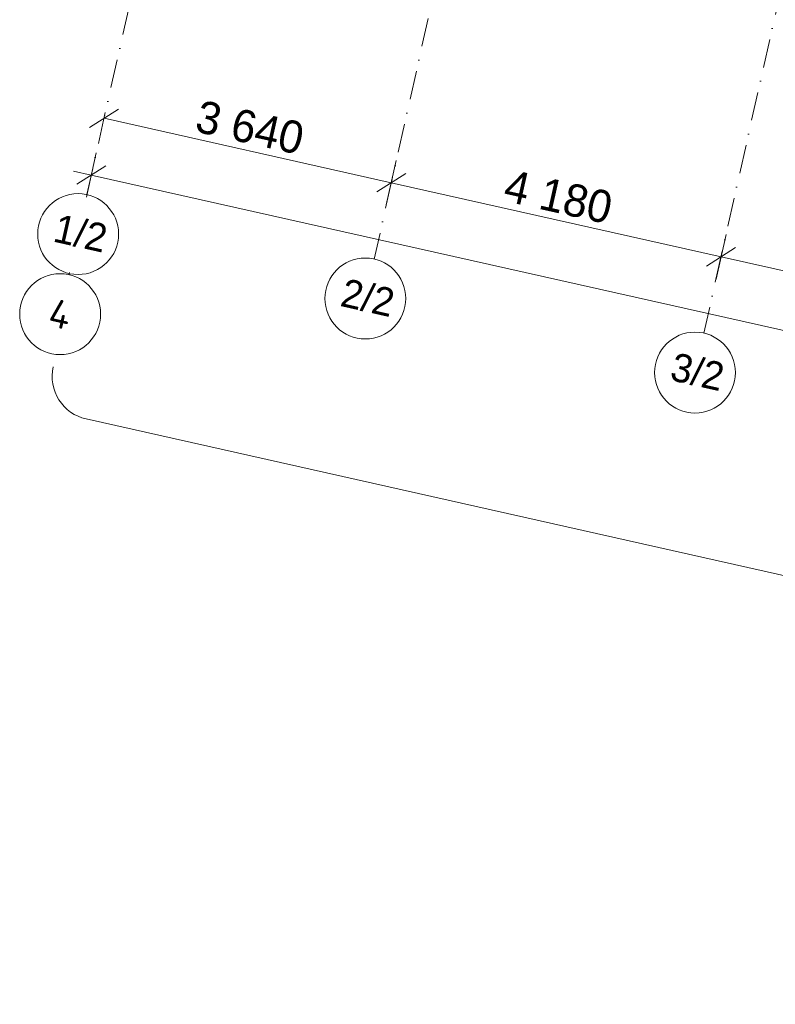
# Model space of a CAD drawing. Header units: millimetres. Extents: x -7218036 to -6881410, y 6117771 to 6219607.
# Tile 2 of 84: x -7188145 to -7178800, y 6120275 to 6132448. Entities that reach past the tile are written whole.
import ezdxf
from ezdxf.enums import TextEntityAlignment as Align

# ---------------------------------------------------------------- set-up
doc = ezdxf.new("R2010")
doc.units = ezdxf.units.MM
doc.header["$MEASUREMENT"] = 0
doc.linetypes.add('Штрихпунктирная', pattern=[670.277762, 352.777767, -176.388884, 0, -141.111112])
for name, color, linetype, lineweight in [('0_Ном._пера__120', 7, 'Continuous', 0), ('АР-Чертеж-Оси габаритные.АР_Ном._пера__120', 7, 'Continuous', 0), ('АР-Чертеж-Оси_Осевые размеры.АР_Ном._пера__1', 7, 'Continuous', 0), ('АР-Чертеж-Оси_Осевые размеры.АР_Ном._пера__120', 7, 'Continuous', 0)]:
    doc.layers.add(name, color=color, linetype=linetype, lineweight=lineweight)
doc.layers.add('АР-Чертеж-Оси габаритные.АР', color=7, linetype='Continuous')
doc.layers.add('АР-Чертеж-Оси_Осевые размеры.АР', color=7, linetype='Continuous')
doc.styles.add('РЎР“Р•РќР•Р\xa0Р\x98Р\xa0_РЎРўР\x98Р›Р¬_3', font='GOTHIC.TTF')
doc.styles.add('РЎР“Р•РќР•Р\xa0Р\x98Р\xa0_РЎРўР\x98Р›Р¬_4', font='isocpeur.ttf')
doc.dimstyles.new('СГЕНЕРИР_СТИЛЬ__3', dxfattribs={"dimtxt": 400, "dimasz": 285, "dimexe": 0.18, "dimexo": 0.0625, "dimgap": 0, "dimtad": 1, "dimdec": 0, "dimzin": 0, "dimdsep": 46, "dimtxsty": 'РЎР“Р•РќР•Р\xa0Р\x98Р\xa0_РЎРўР\x98Р›Р¬_3', "dimblk": 'ARROWHEAD_6', "dimblk1": 'ARROWHEAD_6', "dimblk2": 'ARROWHEAD_6', "dimcen": 0.09, "dimse1": 1, "dimse2": 1, "dimclrd": 7, "dimclre": 7, "dimclrt": 7, "dimazin": 0, "dimtfac": 1, "dimtdec": 4, "dimtmove": 0, "dimatfit": 3, "dimfxl": 1, "dimtolj": 1, "dimtzin": 0, "dimarcsym": 0})
doc.dimstyles.new('СГЕНЕРИР_СТИЛЬ__4', dxfattribs={"dimtxt": 400, "dimasz": 285, "dimexe": 0.18, "dimexo": 0.0625, "dimgap": 0, "dimtad": 1, "dimdec": 0, "dimzin": 0, "dimdsep": 46, "dimtxsty": 'РЎР“Р•РќР•Р\xa0Р\x98Р\xa0_РЎРўР\x98Р›Р¬_3', "dimblk": 'ARROWHEAD_6', "dimblk1": 'ARROWHEAD_6', "dimblk2": 'ARROWHEAD_6', "dimcen": 0.09, "dimse1": 1, "dimse2": 1, "dimclrd": 7, "dimclre": 7, "dimclrt": 7, "dimazin": 0, "dimtfac": 1, "dimtdec": 4, "dimtmove": 2, "dimatfit": 3, "dimfxl": 1, "dimtolj": 1, "dimtzin": 0, "dimarcsym": 0})

# ---------------------------------------------------------------- blocks, each defined once
blk = doc.blocks.new('Стандартный Маркер Сетки[6]_1', base_point=(-7182312, 6152552))
at = {"layer": 'АР-Чертеж-Оси_Осевые размеры.АР_Ном._пера__120', "color": 7, "linetype": 'Штрихпунктирная', "lineweight": 0}
for p, q in [((-7182531, 6151576), (-7187094, 6131262)), ((-7187094, 6131262), (-7187313, 6130286))]:
    blk.add_line(p, q, dxfattribs=at)
at = {"layer": 'АР-Чертеж-Оси_Осевые размеры.АР_Ном._пера__120', "color": 7, "linetype": 'Continuous', "lineweight": 0}
blk.add_circle((-7187422, 6129798), 500, dxfattribs=at)
at = {"layer": 'АР-Чертеж-Оси_Осевые размеры.АР_Ном._пера__120', "color": 7, "linetype": 'Штрихпунктирная', "lineweight": 0}
blk.add_point((-7187094, 6131262), dxfattribs=at)
blk.add_point((-7187094, 6131262), dxfattribs=at)
at = {"layer": 'АР-Чертеж-Оси_Осевые размеры.АР_Ном._пера__120', "color": 7, "lineweight": 0, "style": 'РЎР“Р•РќР•Р\xa0Р\x98Р\xa0_РЎРўР\x98Р›Р¬_3'}
blk.add_attdef('AC_MarkerText_1', text='', height=350, rotation=347.3417, dxfattribs=at).set_placement((-7187353, 6129979), align=Align.TOP_CENTER)
blk = doc.blocks.new('Стандартный Маркер Сетки[9]_1', base_point=(-7174682, 6150838))
at = {"layer": 'АР-Чертеж-Оси_Осевые размеры.АР_Ном._пера__120', "color": 7, "linetype": 'Штрихпунктирная', "lineweight": 0}
for p, q in [((-7174901, 6149863), (-7179464, 6129548)), ((-7179464, 6129548), (-7179683, 6128573))]:
    blk.add_line(p, q, dxfattribs=at)
at = {"layer": 'АР-Чертеж-Оси_Осевые размеры.АР_Ном._пера__120', "color": 7, "linetype": 'Continuous', "lineweight": 0}
blk.add_circle((-7179793, 6128085), 500, dxfattribs=at)
at = {"layer": 'АР-Чертеж-Оси_Осевые размеры.АР_Ном._пера__120', "color": 7, "linetype": 'Штрихпунктирная', "lineweight": 0}
blk.add_point((-7179464, 6129548), dxfattribs=at)
blk.add_point((-7179464, 6129548), dxfattribs=at)
at = {"layer": 'АР-Чертеж-Оси_Осевые размеры.АР_Ном._пера__120', "color": 7, "lineweight": 0, "style": 'РЎР“Р•РќР•Р\xa0Р\x98Р\xa0_РЎРўР\x98Р›Р¬_3'}
blk.add_attdef('AC_MarkerText_1', text='', height=350, rotation=347.3417, dxfattribs=at).set_placement((-7179723, 6128266), align=Align.TOP_CENTER)
blk = doc.blocks.new('Стандартный Маркер Сетки[12]_1', base_point=(-7187530, 6129321))
at = {"layer": 'АР-Чертеж-Оси габаритные.АР_Ном._пера__120', "color": 7, "linetype": 'Штрихпунктирная', "lineweight": 0}
for q in [(-7187535, 6129296), (-7187530, 6129321), (-7187533, 6129308)]:
    blk.add_line((-7187533, 6129308), q, dxfattribs=at)
at = {"layer": 'АР-Чертеж-Оси габаритные.АР_Ном._пера__120', "color": 7, "linetype": 'Continuous', "lineweight": 0}
blk.add_circle((-7187645, 6128808), 500, dxfattribs=at)
at = {"layer": 'АР-Чертеж-Оси габаритные.АР_Ном._пера__120', "color": 7, "linetype": 'Штрихпунктирная', "lineweight": 0}
blk.add_point((-7187533, 6129308), dxfattribs=at)
blk.add_point((-7187533, 6129308), dxfattribs=at)
at = {"layer": 'АР-Чертеж-Оси габаритные.АР_Ном._пера__120', "color": 7, "lineweight": 0, "style": 'РЎР“Р•РќР•Р\xa0Р\x98Р\xa0_РЎРўР\x98Р›Р¬_4'}
blk.add_attdef('AC_MarkerText_1', text='', height=350, rotation=347.3417, dxfattribs=at).set_placement((-7187607, 6128979), align=Align.TOP_CENTER)
blk = doc.blocks.new('Стандартный Маркер Сетки[15]_1', base_point=(-7178761, 6151754))
at = {"layer": 'АР-Чертеж-Оси_Осевые размеры.АР_Ном._пера__120', "color": 7, "linetype": 'Штрихпунктирная', "lineweight": 0}
for p, q in [((-7178980, 6150779), (-7183542, 6130464)), ((-7183542, 6130464), (-7183761, 6129489))]:
    blk.add_line(p, q, dxfattribs=at)
at = {"layer": 'АР-Чертеж-Оси_Осевые размеры.АР_Ном._пера__120', "color": 7, "linetype": 'Continuous', "lineweight": 0}
blk.add_circle((-7183871, 6129001), 500, dxfattribs=at)
at = {"layer": 'АР-Чертеж-Оси_Осевые размеры.АР_Ном._пера__120', "color": 7, "linetype": 'Штрихпунктирная', "lineweight": 0}
blk.add_point((-7183542, 6130464), dxfattribs=at)
blk.add_point((-7183542, 6130464), dxfattribs=at)
at = {"layer": 'АР-Чертеж-Оси_Осевые размеры.АР_Ном._пера__120', "color": 7, "lineweight": 0, "style": 'РЎР“Р•РќР•Р\xa0Р\x98Р\xa0_РЎРўР\x98Р›Р¬_3'}
blk.add_attdef('AC_MarkerText_1', text='', height=350, rotation=347.3417, dxfattribs=at).set_placement((-7183801, 6129182), align=Align.TOP_CENTER)
blk = doc.blocks.new('Стандартный Маркер Сетки[20]_1', base_point=(-7182312, 6152552))
at = {"layer": 'АР-Чертеж-Оси_Осевые размеры.АР_Ном._пера__120', "color": 7, "linetype": 'Штрихпунктирная', "lineweight": 0}
for p, q in [((-7182531, 6151576), (-7187094, 6131262)), ((-7187094, 6131262), (-7187313, 6130286))]:
    blk.add_line(p, q, dxfattribs=at)
at = {"layer": 'АР-Чертеж-Оси_Осевые размеры.АР_Ном._пера__120', "color": 7, "linetype": 'Continuous', "lineweight": 0}
blk.add_circle((-7187422, 6129798), 500, dxfattribs=at)
at = {"layer": 'АР-Чертеж-Оси_Осевые размеры.АР_Ном._пера__120', "color": 7, "linetype": 'Штрихпунктирная', "lineweight": 0}
blk.add_point((-7187094, 6131262), dxfattribs=at)
blk.add_point((-7187094, 6131262), dxfattribs=at)
at = {"layer": 'АР-Чертеж-Оси_Осевые размеры.АР_Ном._пера__120', "color": 7, "lineweight": 0, "style": 'РЎР“Р•РќР•Р\xa0Р\x98Р\xa0_РЎРўР\x98Р›Р¬_3'}
blk.add_attdef('AC_MarkerText_1', text='', height=350, rotation=347.3417, dxfattribs=at).set_placement((-7187353, 6129979), align=Align.TOP_CENTER)
blk = doc.blocks.new('Стандартный Маркер Сетки[21]_1', base_point=(-7182312, 6152552))
at = {"layer": 'АР-Чертеж-Оси_Осевые размеры.АР_Ном._пера__120', "color": 7, "linetype": 'Штрихпунктирная', "lineweight": 0}
for p, q in [((-7182531, 6151576), (-7187094, 6131262)), ((-7187094, 6131262), (-7187313, 6130286))]:
    blk.add_line(p, q, dxfattribs=at)
at = {"layer": 'АР-Чертеж-Оси_Осевые размеры.АР_Ном._пера__120', "color": 7, "linetype": 'Continuous', "lineweight": 0}
blk.add_circle((-7187422, 6129798), 500, dxfattribs=at)
at = {"layer": 'АР-Чертеж-Оси_Осевые размеры.АР_Ном._пера__120', "color": 7, "linetype": 'Штрихпунктирная', "lineweight": 0}
blk.add_point((-7187094, 6131262), dxfattribs=at)
blk.add_point((-7187094, 6131262), dxfattribs=at)
at = {"layer": 'АР-Чертеж-Оси_Осевые размеры.АР_Ном._пера__120', "color": 7, "lineweight": 0, "style": 'РЎР“Р•РќР•Р\xa0Р\x98Р\xa0_РЎРўР\x98Р›Р¬_3'}
blk.add_attdef('AC_MarkerText_1', text='', height=350, rotation=347.3417, dxfattribs=at).set_placement((-7187353, 6129979), align=Align.TOP_CENTER)
blk = doc.blocks.new('Стандартный Маркер Сетки[22]_1', base_point=(-7182312, 6152552))
at = {"layer": 'АР-Чертеж-Оси_Осевые размеры.АР_Ном._пера__120', "color": 7, "linetype": 'Штрихпунктирная', "lineweight": 0}
for p, q in [((-7182531, 6151576), (-7187094, 6131262)), ((-7187094, 6131262), (-7187313, 6130286))]:
    blk.add_line(p, q, dxfattribs=at)
at = {"layer": 'АР-Чертеж-Оси_Осевые размеры.АР_Ном._пера__120', "color": 7, "linetype": 'Continuous', "lineweight": 0}
blk.add_circle((-7187422, 6129798), 500, dxfattribs=at)
at = {"layer": 'АР-Чертеж-Оси_Осевые размеры.АР_Ном._пера__120', "color": 7, "linetype": 'Штрихпунктирная', "lineweight": 0}
blk.add_point((-7187094, 6131262), dxfattribs=at)
blk.add_point((-7187094, 6131262), dxfattribs=at)
at = {"layer": 'АР-Чертеж-Оси_Осевые размеры.АР_Ном._пера__120', "color": 7, "lineweight": 0, "style": 'РЎР“Р•РќР•Р\xa0Р\x98Р\xa0_РЎРўР\x98Р›Р¬_3'}
blk.add_attdef('AC_MarkerText_1', text='', height=350, rotation=347.3417, dxfattribs=at).set_placement((-7187353, 6129979), align=Align.TOP_CENTER)
blk = doc.blocks.new('Стандартный Маркер Сетки[27]_1', base_point=(-7182312, 6152552))
at = {"layer": 'АР-Чертеж-Оси_Осевые размеры.АР_Ном._пера__120', "color": 7, "linetype": 'Штрихпунктирная', "lineweight": 0}
for p, q in [((-7182531, 6151576), (-7187094, 6131262)), ((-7187094, 6131262), (-7187313, 6130286))]:
    blk.add_line(p, q, dxfattribs=at)
at = {"layer": 'АР-Чертеж-Оси_Осевые размеры.АР_Ном._пера__120', "color": 7, "linetype": 'Continuous', "lineweight": 0}
blk.add_circle((-7187422, 6129798), 500, dxfattribs=at)
at = {"layer": 'АР-Чертеж-Оси_Осевые размеры.АР_Ном._пера__120', "color": 7, "linetype": 'Штрихпунктирная', "lineweight": 0}
blk.add_point((-7187094, 6131262), dxfattribs=at)
blk.add_point((-7187094, 6131262), dxfattribs=at)
at = {"layer": 'АР-Чертеж-Оси_Осевые размеры.АР_Ном._пера__120', "color": 7, "lineweight": 0, "style": 'РЎР“Р•РќР•Р\xa0Р\x98Р\xa0_РЎРўР\x98Р›Р¬_3'}
blk.add_attdef('AC_MarkerText_1', text='', height=350, rotation=347.3417, dxfattribs=at).set_placement((-7187353, 6129979), align=Align.TOP_CENTER)
blk = doc.blocks.new('Стандартный Маркер Сетки[30]_1', base_point=(-7174682, 6150838))
at = {"layer": 'АР-Чертеж-Оси_Осевые размеры.АР_Ном._пера__120', "color": 7, "linetype": 'Штрихпунктирная', "lineweight": 0}
for p, q in [((-7174901, 6149863), (-7179464, 6129548)), ((-7179464, 6129548), (-7179683, 6128573))]:
    blk.add_line(p, q, dxfattribs=at)
at = {"layer": 'АР-Чертеж-Оси_Осевые размеры.АР_Ном._пера__120', "color": 7, "linetype": 'Continuous', "lineweight": 0}
blk.add_circle((-7179793, 6128085), 500, dxfattribs=at)
at = {"layer": 'АР-Чертеж-Оси_Осевые размеры.АР_Ном._пера__120', "color": 7, "linetype": 'Штрихпунктирная', "lineweight": 0}
blk.add_point((-7179464, 6129548), dxfattribs=at)
blk.add_point((-7179464, 6129548), dxfattribs=at)
at = {"layer": 'АР-Чертеж-Оси_Осевые размеры.АР_Ном._пера__120', "color": 7, "lineweight": 0, "style": 'РЎР“Р•РќР•Р\xa0Р\x98Р\xa0_РЎРўР\x98Р›Р¬_3'}
blk.add_attdef('AC_MarkerText_1', text='', height=350, rotation=347.3417, dxfattribs=at).set_placement((-7179723, 6128266), align=Align.TOP_CENTER)
blk = doc.blocks.new('Стандартный Маркер Сетки[33]_1', base_point=(-7187530, 6129321))
at = {"layer": 'АР-Чертеж-Оси габаритные.АР_Ном._пера__120', "color": 7, "linetype": 'Штрихпунктирная', "lineweight": 0}
for q in [(-7187535, 6129296), (-7187530, 6129321), (-7187533, 6129308)]:
    blk.add_line((-7187533, 6129308), q, dxfattribs=at)
at = {"layer": 'АР-Чертеж-Оси габаритные.АР_Ном._пера__120', "color": 7, "linetype": 'Continuous', "lineweight": 0}
blk.add_circle((-7187645, 6128808), 500, dxfattribs=at)
at = {"layer": 'АР-Чертеж-Оси габаритные.АР_Ном._пера__120', "color": 7, "linetype": 'Штрихпунктирная', "lineweight": 0}
blk.add_point((-7187533, 6129308), dxfattribs=at)
blk.add_point((-7187533, 6129308), dxfattribs=at)
at = {"layer": 'АР-Чертеж-Оси габаритные.АР_Ном._пера__120', "color": 7, "lineweight": 0, "style": 'РЎР“Р•РќР•Р\xa0Р\x98Р\xa0_РЎРўР\x98Р›Р¬_4'}
blk.add_attdef('AC_MarkerText_1', text='', height=350, rotation=347.3417, dxfattribs=at).set_placement((-7187607, 6128979), align=Align.TOP_CENTER)
blk = doc.blocks.new('Стандартный Маркер Сетки[36]_1', base_point=(-7178761, 6151754))
at = {"layer": 'АР-Чертеж-Оси_Осевые размеры.АР_Ном._пера__120', "color": 7, "linetype": 'Штрихпунктирная', "lineweight": 0}
for p, q in [((-7178980, 6150779), (-7183542, 6130464)), ((-7183542, 6130464), (-7183761, 6129489))]:
    blk.add_line(p, q, dxfattribs=at)
at = {"layer": 'АР-Чертеж-Оси_Осевые размеры.АР_Ном._пера__120', "color": 7, "linetype": 'Continuous', "lineweight": 0}
blk.add_circle((-7183871, 6129001), 500, dxfattribs=at)
at = {"layer": 'АР-Чертеж-Оси_Осевые размеры.АР_Ном._пера__120', "color": 7, "linetype": 'Штрихпунктирная', "lineweight": 0}
blk.add_point((-7183542, 6130464), dxfattribs=at)
blk.add_point((-7183542, 6130464), dxfattribs=at)
at = {"layer": 'АР-Чертеж-Оси_Осевые размеры.АР_Ном._пера__120', "color": 7, "lineweight": 0, "style": 'РЎР“Р•РќР•Р\xa0Р\x98Р\xa0_РЎРўР\x98Р›Р¬_3'}
blk.add_attdef('AC_MarkerText_1', text='', height=350, rotation=347.3417, dxfattribs=at).set_placement((-7183801, 6129182), align=Align.TOP_CENTER)
blk = doc.blocks.new('Стандартный Маркер Сетки[41]_1', base_point=(-7182312, 6152552))
at = {"layer": 'АР-Чертеж-Оси_Осевые размеры.АР_Ном._пера__120', "color": 7, "linetype": 'Штрихпунктирная', "lineweight": 0}
for p, q in [((-7182531, 6151576), (-7187094, 6131262)), ((-7187094, 6131262), (-7187313, 6130286))]:
    blk.add_line(p, q, dxfattribs=at)
at = {"layer": 'АР-Чертеж-Оси_Осевые размеры.АР_Ном._пера__120', "color": 7, "linetype": 'Continuous', "lineweight": 0}
blk.add_circle((-7187422, 6129798), 500, dxfattribs=at)
at = {"layer": 'АР-Чертеж-Оси_Осевые размеры.АР_Ном._пера__120', "color": 7, "linetype": 'Штрихпунктирная', "lineweight": 0}
blk.add_point((-7187094, 6131262), dxfattribs=at)
blk.add_point((-7187094, 6131262), dxfattribs=at)
at = {"layer": 'АР-Чертеж-Оси_Осевые размеры.АР_Ном._пера__120', "color": 7, "lineweight": 0, "style": 'РЎР“Р•РќР•Р\xa0Р\x98Р\xa0_РЎРўР\x98Р›Р¬_3'}
blk.add_attdef('AC_MarkerText_1', text='', height=350, rotation=347.3417, dxfattribs=at).set_placement((-7187353, 6129979), align=Align.TOP_CENTER)
blk = doc.blocks.new('Стандартный Маркер Сетки[42]_1', base_point=(-7182312, 6152552))
at = {"layer": 'АР-Чертеж-Оси_Осевые размеры.АР_Ном._пера__120', "color": 7, "linetype": 'Штрихпунктирная', "lineweight": 0}
for p, q in [((-7182531, 6151576), (-7187094, 6131262)), ((-7187094, 6131262), (-7187313, 6130286))]:
    blk.add_line(p, q, dxfattribs=at)
at = {"layer": 'АР-Чертеж-Оси_Осевые размеры.АР_Ном._пера__120', "color": 7, "linetype": 'Continuous', "lineweight": 0}
blk.add_circle((-7187422, 6129798), 500, dxfattribs=at)
at = {"layer": 'АР-Чертеж-Оси_Осевые размеры.АР_Ном._пера__120', "color": 7, "linetype": 'Штрихпунктирная', "lineweight": 0}
blk.add_point((-7187094, 6131262), dxfattribs=at)
blk.add_point((-7187094, 6131262), dxfattribs=at)
at = {"layer": 'АР-Чертеж-Оси_Осевые размеры.АР_Ном._пера__120', "color": 7, "lineweight": 0, "style": 'РЎР“Р•РќР•Р\xa0Р\x98Р\xa0_РЎРўР\x98Р›Р¬_3'}
blk.add_attdef('AC_MarkerText_1', text='', height=350, rotation=347.3417, dxfattribs=at).set_placement((-7187353, 6129979), align=Align.TOP_CENTER)
blk = doc.blocks.new('Стандартный Маркер Сетки[43]_1', base_point=(-7182312, 6152552))
at = {"layer": 'АР-Чертеж-Оси_Осевые размеры.АР_Ном._пера__120', "color": 7, "linetype": 'Штрихпунктирная', "lineweight": 0}
for p, q in [((-7182531, 6151576), (-7187094, 6131262)), ((-7187094, 6131262), (-7187313, 6130286))]:
    blk.add_line(p, q, dxfattribs=at)
at = {"layer": 'АР-Чертеж-Оси_Осевые размеры.АР_Ном._пера__120', "color": 7, "linetype": 'Continuous', "lineweight": 0}
blk.add_circle((-7187422, 6129798), 500, dxfattribs=at)
at = {"layer": 'АР-Чертеж-Оси_Осевые размеры.АР_Ном._пера__120', "color": 7, "linetype": 'Штрихпунктирная', "lineweight": 0}
blk.add_point((-7187094, 6131262), dxfattribs=at)
blk.add_point((-7187094, 6131262), dxfattribs=at)
at = {"layer": 'АР-Чертеж-Оси_Осевые размеры.АР_Ном._пера__120', "color": 7, "lineweight": 0, "style": 'РЎР“Р•РќР•Р\xa0Р\x98Р\xa0_РЎРўР\x98Р›Р¬_3'}
blk.add_attdef('AC_MarkerText_1', text='', height=350, rotation=347.3417, dxfattribs=at).set_placement((-7187353, 6129979), align=Align.TOP_CENTER)
blk = doc.blocks.new('*D200', base_point=(-6566190, 6562678))
at = {"layer": 'АР-Чертеж-Оси_Осевые размеры.АР_Ном._пера__1', "color": 7, "linetype": 'Continuous', "lineweight": 0, "transparency": 16777216}
for p, q in [((-7165628, 6125669), (-7187259, 6130527)), ((-7165566, 6125943), (-7165689, 6125394)), ((-7165807, 6125555), (-7165448, 6125782)), ((-7142835, 6120550), (-7165628, 6125669)), ((-7142774, 6120824), (-7142897, 6120275)), ((-7143015, 6120436), (-7142656, 6120663)), ((-7142616, 6120500), (-7142835, 6120550))]:
    blk.add_line(p, q, dxfattribs=at)
at = {"layer": 'АР-Чертеж-Оси_Осевые размеры.АР_Ном._пера__1', "color": 7, "lineweight": 0, "transparency": 16777216, "insert": (-7155054, 6123376), "char_height": 400, "attachment_point": 7, "rotation": 347.3418, "style": 'РЎР“Р•РќР•Р\xa0Р\x98Р\xa0_РЎРўР\x98Р›Р¬_3'}
blk.add_mtext('\\A1;{\\pql;\\fCentury Gothic|b0|i0|c204|p0;\\W1.000000;23\xa0360}', dxfattribs=at)
blk = doc.blocks.new('ARROWHEAD_6')
at = {"color": 0, "linetype": 'Continuous', "lineweight": 0}
for p, q in [((-0.5, -0.5), (0.5, 0.5)), ((0, 0), (-1, 0))]:
    blk.add_line(p, q, dxfattribs=at)
blk = doc.blocks.new('*D201', base_point=(-6566190, 6562678))
at = {"layer": 'АР-Чертеж-Оси_Осевые размеры.АР_Ном._пера__1', "color": 7, "linetype": 'Continuous', "lineweight": 0, "transparency": 16777216}
for p, q in [((-7187197, 6130801), (-7187320, 6130253)), ((-7187259, 6130527), (-7187478, 6130576)), ((-7187080, 6130641), (-7187438, 6130414)), ((-7165628, 6125669), (-7187259, 6130527)), ((-7165566, 6125943), (-7165689, 6125394)), ((-7165807, 6125555), (-7165448, 6125782))]:
    blk.add_line(p, q, dxfattribs=at)
at = {"layer": 'АР-Чертеж-Оси_Осевые размеры.АР_Ном._пера__1', "color": 7, "lineweight": 0, "transparency": 16777216, "insert": (-7175070, 6127871), "char_height": 400, "attachment_point": 7, "rotation": 347.3418, "style": 'РЎР“Р•РќР•Р\xa0Р\x98Р\xa0_РЎРўР\x98Р›Р¬_3'}
blk.add_mtext('\\A1;{\\pql;\\fCentury Gothic|b0|i0|c204|p0;\\W1.000000;22\xa0170}', dxfattribs=at)
blk = doc.blocks.new('*D206', base_point=(-6566190, 6562678))
at = {"layer": 'АР-Чертеж-Оси_Осевые размеры.АР_Ном._пера__1', "color": 7, "linetype": 'Continuous', "lineweight": 0, "transparency": 16777216}
for p, q in [((-7186922, 6131344), (-7187280, 6131117)), ((-7187101, 6131230), (-7183549, 6130433)), ((-7183611, 6130158), (-7183488, 6130707)), ((-7183370, 6130546), (-7183729, 6130319))]:
    blk.add_line(p, q, dxfattribs=at)
at = {"layer": 'АР-Чертеж-Оси_Осевые размеры.АР_Ном._пера__1', "color": 7, "lineweight": 0, "transparency": 16777216, "insert": (-7185995, 6131064), "char_height": 400, "attachment_point": 7, "rotation": 347.3418, "style": 'РЎР“Р•РќР•Р\xa0Р\x98Р\xa0_РЎРўР\x98Р›Р¬_3'}
blk.add_mtext('\\A1;{\\pql;\\fCentury Gothic|b0|i0|c204|p0;\\W1.000000;3\xa0640}', dxfattribs=at)
blk = doc.blocks.new('*D207', base_point=(-6566190, 6562678))
at = {"layer": 'АР-Чертеж-Оси_Осевые размеры.АР_Ном._пера__1', "color": 7, "linetype": 'Continuous', "lineweight": 0, "transparency": 16777216}
for p, q in [((-7187101, 6131230), (-7183549, 6130433)), ((-7183611, 6130158), (-7183488, 6130707)), ((-7183370, 6130546), (-7183729, 6130319)), ((-7183549, 6130433), (-7179471, 6129517)), ((-7179533, 6129242), (-7179409, 6129791)), ((-7179292, 6129630), (-7179650, 6129403))]:
    blk.add_line(p, q, dxfattribs=at)
at = {"layer": 'АР-Чертеж-Оси_Осевые размеры.АР_Ном._пера__1', "color": 7, "lineweight": 0, "transparency": 16777216, "insert": (-7182180, 6130207), "char_height": 400, "attachment_point": 7, "rotation": 347.3418, "style": 'РЎР“Р•РќР•Р\xa0Р\x98Р\xa0_РЎРўР\x98Р›Р¬_3'}
blk.add_mtext('\\A1;{\\pql;\\fCentury Gothic|b0|i0|c204|p0;\\W1.000000;4\xa0180}', dxfattribs=at)
blk = doc.blocks.new('*D208', base_point=(-6566190, 6562678))
at = {"layer": 'АР-Чертеж-Оси_Осевые размеры.АР_Ном._пера__1', "color": 7, "linetype": 'Continuous', "lineweight": 0, "transparency": 16777216}
for p, q in [((-7183549, 6130433), (-7179471, 6129517)), ((-7179533, 6129242), (-7179409, 6129791)), ((-7179292, 6129630), (-7179650, 6129403)), ((-7179471, 6129517), (-7176202, 6128783)), ((-7176264, 6128508), (-7176141, 6129057)), ((-7176023, 6128896), (-7176382, 6128669))]:
    blk.add_line(p, q, dxfattribs=at)
at = {"layer": 'АР-Чертеж-Оси_Осевые размеры.АР_Ном._пера__1', "color": 7, "lineweight": 0, "transparency": 16777216, "insert": (-7178507, 6129382), "char_height": 400, "attachment_point": 7, "rotation": 347.3418, "style": 'РЎР“Р•РќР•Р\xa0Р\x98Р\xa0_РЎРўР\x98Р›Р¬_3'}
blk.add_mtext('\\A1;{\\pql;\\fCentury Gothic|b0|i0|c204|p0;\\W1.000000;3\xa0350}', dxfattribs=at)
blk = doc.blocks.new('*D209', base_point=(-6566190, 6562678))
at = {"layer": 'АР-Чертеж-Оси_Осевые размеры.АР_Ном._пера__1', "color": 7, "linetype": 'Continuous', "lineweight": 0, "transparency": 16777216}
for p, q in [((-7179471, 6129517), (-7176202, 6128783)), ((-7176264, 6128508), (-7176141, 6129057)), ((-7176023, 6128896), (-7176382, 6128669)), ((-7176202, 6128783), (-7172280, 6127902)), ((-7172342, 6127627), (-7172218, 6128176)), ((-7172101, 6128015), (-7172459, 6127788))]:
    blk.add_line(p, q, dxfattribs=at)
at = {"layer": 'АР-Чертеж-Оси_Осевые размеры.АР_Ном._пера__1', "color": 7, "lineweight": 0, "transparency": 16777216, "insert": (-7174911, 6128575), "char_height": 400, "attachment_point": 7, "rotation": 347.3418, "style": 'РЎР“Р•РќР•Р\xa0Р\x98Р\xa0_РЎРўР\x98Р›Р¬_3'}
blk.add_mtext('\\A1;{\\pql;\\fCentury Gothic|b0|i0|c204|p0;\\W1.000000;4\xa0020}', dxfattribs=at)

msp = doc.modelspace()

# ---------------------------------------------------------------- linework, layer by layer
at = {"layer": '0_Ном._пера__120', "color": 7, "linetype": 'Continuous', "lineweight": 0}
msp.add_lwpolyline([(-7187730, 6128155.1, 0.4142136), (-7187323, 6127512.2), (-7176902.4, 6125171.8, -0.1418046), (-7176640.2, 6125027.7), (-7176458.6, 6124846.4)], format="xyb", dxfattribs=at)

# ---------------------------------------------------------------- block references
at = {"layer": 'АР-Чертеж-Оси габаритные.АР', "color": 8, "linetype": 'Continuous', "lineweight": 15}
for name in ['Стандартный Маркер Сетки[12]_1', 'Стандартный Маркер Сетки[33]_1']:
    msp.add_blockref(name, (-7187529.7, 6129321), dxfattribs=at).add_auto_attribs({'AC_MarkerText_1': '4'})
at = {"layer": 'АР-Чертеж-Оси_Осевые размеры.АР', "color": 8, "linetype": 'Continuous', "lineweight": 15}
for name, p, values in [('Стандартный Маркер Сетки[6]_1', (-7182312.1, 6152552), {'AC_MarkerText_1': '1/2'}), ('Стандартный Маркер Сетки[20]_1', (-7182312.1, 6152552), {'AC_MarkerText_1': '1/2'}), ('Стандартный Маркер Сетки[21]_1', (-7182312.1, 6152552), {'AC_MarkerText_1': '1/2'}), ('Стандартный Маркер Сетки[22]_1', (-7182312.1, 6152552), {'AC_MarkerText_1': '1/2'}), ('Стандартный Маркер Сетки[27]_1', (-7182312.1, 6152552), {'AC_MarkerText_1': '1/2'}), ('Стандартный Маркер Сетки[41]_1', (-7182312.1, 6152552), {'AC_MarkerText_1': '1/2'}), ('Стандартный Маркер Сетки[42]_1', (-7182312.1, 6152552), {'AC_MarkerText_1': '1/2'}), ('Стандартный Маркер Сетки[43]_1', (-7182312.1, 6152552), {'AC_MarkerText_1': '1/2'}), ('Стандартный Маркер Сетки[15]_1', (-7178760.6, 6151754.4), {'AC_MarkerText_1': '2/2'}), ('Стандартный Маркер Сетки[36]_1', (-7178760.6, 6151754.4), {'AC_MarkerText_1': '2/2'}), ('Стандартный Маркер Сетки[9]_1', (-7174682.2, 6150838.4), {'AC_MarkerText_1': '3/2'}), ('Стандартный Маркер Сетки[30]_1', (-7174682.2, 6150838.4), {'AC_MarkerText_1': '3/2'})]:
    msp.add_blockref(name, p, dxfattribs=at).add_auto_attribs(values)

# ---------------------------------------------------------------- dimensions: what is measured, and where the dimension line sits
at = {"layer": 'АР-Чертеж-Оси_Осевые размеры.АР', "color": 7, "linetype": 'Continuous', "lineweight": 0}
for base, p1, p2, angle, dimstyle, picture, middle in [((-7183549.3, 6130432.7), (-7187532.5, 6129308.4), (-7183761.4, 6129488.6), 347.34175, 'СГЕНЕРИР_СТИЛЬ__3', '*D206', (-7185282, 6131108.8)), ((-7179470.9, 6129516.7), (-7183761.4, 6129488.6), (-7179683, 6128572.6), 347.34175, 'СГЕНЕРИР_СТИЛЬ__3', '*D207', (-7181467.1, 6130252)), ((-7187258.8, 6130527), (-7165787.4, 6124957.3), (-7187532.5, 6129308.4), 167.34175, 'СГЕНЕРИР_СТИЛЬ__4', '*D201', (-7174207.8, 6127882.8)), ((-7165627.6, 6125668.8), (-7142885.6, 6120326.2), (-7165787.4, 6124957.3), 167.34175, 'СГЕНЕРИР_СТИЛЬ__3', '*D200', (-7154192.6, 6123387.5)), ((-7176202.4, 6128782.6), (-7179683, 6128572.6), (-7176414.4, 6127838.5), 347.34175, 'СГЕНЕРИР_СТИЛЬ__3', '*D208', (-7177793.6, 6129426.9)), ((-7172280, 6127901.7), (-7176414.4, 6127838.5), (-7172492.1, 6126957.5), 347.34175, 'СГЕНЕРИР_СТИЛЬ__3', '*D209', (-7174198.1, 6128619.4))]:
    dim = msp.add_linear_dim(base=base, p1=p1, p2=p2, angle=angle, dimstyle=dimstyle, dxfattribs=at)
    dim.commit()
    dim.dimension.update_dxf_attribs({"geometry": picture, "text_midpoint": middle, "dimtype": 160, "text_rotation": 347.34175})

doc.saveas('drawing.dxf')
